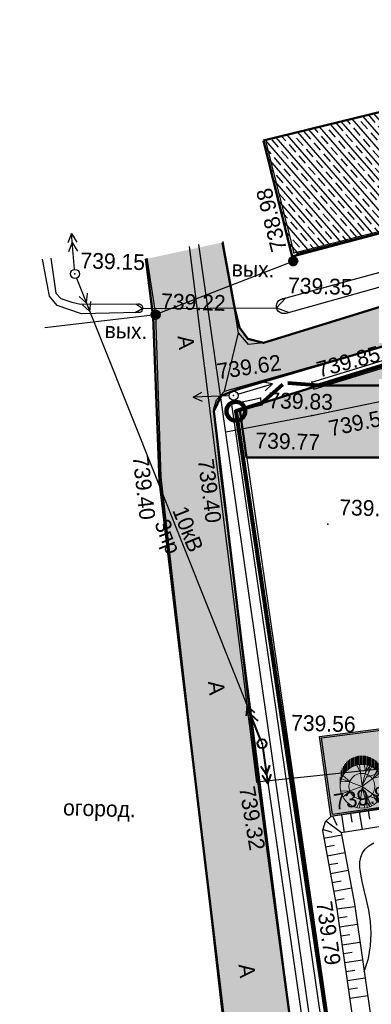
# Model space of a CAD drawing. Header units: millimetres. Extents: x -257011 to 237647566, y 2784933 to 6706507.
# Tile 181 of 256: x 9525086 to 9544583, y 5250686 to 5305307. Entities that reach past the tile are written whole.
import ezdxf

# ---------------------------------------------------------------- set-up
doc = ezdxf.new("R2010")
doc.units = ezdxf.units.MM
doc.header["$LTSCALE"] = 1000
doc.header["$PDMODE"] = 32
doc.header["$PDSIZE"] = 0.3
for name, pattern in [('Д_ТРОТ_ТРУБА', [3, 1.5, -1.5]), ('ДОРОГИ_СТРОЯЩ', [9, 8, -1]), ('Контура низ откосов  Штриховая 0.1-0.5 - - - - - - -', [0.6, 0.1, -0.5]), ('ОТКОС_НИЗ', [1.2, 0.2, -1]), ('РА_КОНТУРЫ', [1.5, 0, -1.5])]:
    doc.linetypes.add(name, pattern=pattern)
for name, color, linetype in [('(004) Точки рельефа', 7, 'Continuous'), ('(007) Здания', 7, 'Continuous'), ('(013) Газопровод', 30, 'ИК_Газопровод -------г--------'), ('(014) Водопровод', 5, 'ИК_Водопровод -------в--------'), ('(022) Возд. Линии', 7, 'Continuous'), ('(025) Дорога', 7, 'Continuous'), ('(027) Гидрография', 7, 'Continuous'), ('(028) Гидротехн.', 7, 'Continuous'), ('(031) Горизонтали', 42, 'Continuous'), ('(035) Откосы', 7, 'Continuous'), ('(037) Контуры', 7, 'Continuous'), ('(040) Ограда', 7, 'Continuous'), ('TREE', 74, 'Continuous')]:
    doc.layers.add(name, color=color, linetype=linetype)
doc.layers.add('.', color=7, linetype='Continuous', lineweight=15)
doc.layers.add('Ф А С А Д', color=250, linetype='Continuous', lineweight=15)
doc.styles.add('ATTR', font='romans.shx', dxfattribs={"width": 0.8, "height": 0.470416})
doc.styles.add('BM-431', font='txt')
doc.styles.add('D-431', font='txt', dxfattribs={"width": 2})
doc.styles.get("Standard").update_dxf_attribs({"font": 'ARIALN.TTF'})
doc.linetypes.add('FENCELINE2', pattern='A,6.35,-2.54,[132,ltypeshp.shx,S=2.54,R=0,X=-2.54,Y=0],-2.54,25.4', length=36.83)
doc.linetypes.add('KANALIS_K', pattern='A,1,["<",Standard,S=1.8,R=0,X=-0.9,Y=-0.9],3,-1,["К",Standard,S=1.8,R=0,X=-0.9,Y=-0.9],-1,10', length=16)
doc.linetypes.add('ИК_Водопровод -------в--------', pattern='A,9,-0.6,["В",Standard,S=1.2,R=0,X=0,Y=-0.6],-1.2', length=10.8)
doc.linetypes.add('ИК_Воздушка ------- --------', pattern='A,9,-0.6,["Z",Standard,S=1.2,R=70,X=0.6,Y=-0.65],-1', length=10.6)
doc.linetypes.add('ИК_Газопровод -------г--------', pattern='A,9,-0.6,["Г",Standard,S=1.2,R=0,X=0,Y=-0.6],-1.2', length=10.8)
doc.linetypes.add('ОГРАДА_БЕТ', pattern='A,4,["|",Standard,S=0.8,R=0,X=0,Y=-0.8],4', length=8)

# ---------------------------------------------------------------- blocks, each defined once
blk = doc.blocks.new('*X145')
at = {"color": 0}
for p, q in [((9.85, 5.47), (10.15, 5.47)), ((9.88, 5.48), (10.11, 5.48)), ((9.94, 5.49), (10.05, 5.49)), ((9.5, 5.08), (10.49, 5.08)), ((9.5, 5.07), (10.49, 5.07)), ((9.5, 5.06), (10.49, 5.06)), ((9.5, 5.05), (10.49, 5.05)), ((9.5, 5.04), (10.49, 5.04)), ((9.5, 5.03), (10.49, 5.03)), ((9.5, 5.02), (10.5, 5.02)), ((9.5, 5.01), (10.5, 5.01)), ((9.5, 5), (10.5, 5)), ((9.5, 4.99), (10.5, 4.99)), ((9.5, 4.98), (10.5, 4.98)), ((9.5, 4.97), (10.5, 4.97)), ((9.5, 4.96), (10.49, 4.96)), ((9.5, 4.95), (10.49, 4.95)), ((9.5, 4.94), (10.49, 4.94)), ((9.5, 4.93), (10.49, 4.93)), ((9.5, 4.92), (10.49, 4.92)), ((9.5, 4.91), (10.49, 4.91)), ((9.5, 4.9), (10.49, 4.9)), ((9.51, 5.12), (10.48, 5.12)), ((9.51, 5.11), (10.48, 5.11)), ((9.51, 5.1), (10.48, 5.1)), ((9.51, 5.09), (10.49, 5.09)), ((9.51, 4.89), (10.49, 4.89)), ((9.51, 4.88), (10.48, 4.88)), ((9.51, 4.87), (10.48, 4.87)), ((9.51, 4.86), (10.48, 4.86)), ((9.52, 5.16), (10.47, 5.16)), ((9.52, 5.15), (10.47, 5.15)), ((9.52, 5.14), (10.47, 5.14)), ((9.52, 5.13), (10.48, 5.13)), ((9.52, 4.85), (10.48, 4.85)), ((9.52, 4.84), (10.47, 4.84)), ((9.52, 4.83), (10.47, 4.83)), ((9.53, 5.18), (10.46, 5.18)), ((9.53, 5.17), (10.46, 5.17)), ((9.53, 4.82), (10.47, 4.82)), ((9.53, 4.81), (10.46, 4.81)), ((9.53, 4.8), (10.46, 4.8)), ((9.54, 5.2), (10.45, 5.2)), ((9.54, 5.19), (10.46, 5.19)), ((9.54, 4.79), (10.45, 4.79)), ((9.54, 4.78), (10.45, 4.78)), ((9.55, 5.22), (10.44, 5.22)), ((9.55, 5.21), (10.45, 5.21)), ((9.55, 4.77), (10.44, 4.77)), ((9.55, 4.76), (10.44, 4.76)), ((9.56, 5.24), (10.43, 5.24)), ((9.56, 5.23), (10.44, 5.23)), ((9.56, 4.75), (10.43, 4.75)), ((9.56, 4.74), (10.43, 4.74)), ((9.57, 5.26), (10.42, 5.26)), ((9.57, 5.25), (10.43, 5.25)), ((9.57, 4.73), (10.42, 4.73)), ((9.58, 5.27), (10.41, 5.27)), ((9.58, 4.72), (10.41, 4.72)), ((9.58, 4.71), (10.41, 4.71)), ((9.59, 5.29), (10.4, 5.29)), ((9.59, 5.28), (10.41, 5.28)), ((9.59, 4.7), (10.4, 4.7)), ((9.6, 5.3), (10.39, 5.3)), ((9.6, 4.69), (10.39, 4.69)), ((9.61, 5.31), (10.38, 5.31)), ((9.61, 4.68), (10.39, 4.68)), ((9.61, 4.67), (10.38, 4.67)), ((9.62, 5.32), (10.37, 5.32)), ((9.62, 4.66), (10.37, 4.66)), ((9.63, 5.33), (10.37, 5.33)), ((9.63, 4.65), (10.36, 4.65)), ((9.64, 5.34), (10.36, 5.34)), ((9.64, 4.64), (10.35, 4.64)), ((9.65, 5.35), (10.35, 5.35)), ((9.65, 4.63), (10.34, 4.63)), ((9.66, 5.36), (10.34, 5.36)), ((9.66, 4.62), (10.33, 4.62)), ((9.67, 5.37), (10.32, 5.37)), ((9.67, 4.61), (10.32, 4.61)), ((9.68, 5.38), (10.31, 5.38)), ((9.69, 5.39), (10.3, 5.39)), ((9.69, 4.6), (10.31, 4.6)), ((9.7, 4.59), (10.29, 4.59)), ((9.71, 5.4), (10.29, 5.4)), ((9.71, 4.58), (10.28, 4.58)), ((9.72, 5.41), (10.27, 5.41)), ((9.73, 4.57), (10.26, 4.57)), ((9.74, 5.42), (10.26, 5.42)), ((9.75, 5.43), (10.24, 5.43)), ((9.75, 4.56), (10.25, 4.56)), ((9.76, 4.55), (10.23, 4.55)), ((9.77, 5.44), (10.22, 5.44)), ((9.78, 4.54), (10.21, 4.54)), ((9.79, 5.45), (10.2, 5.45)), ((9.81, 4.53), (10.18, 4.53)), ((9.82, 5.46), (10.18, 5.46)), ((9.83, 4.52), (10.16, 4.52)), ((9.87, 4.51), (10.12, 4.51)), ((9.91, 4.5), (10.08, 4.5))]:
    blk.add_line(p, q, dxfattribs=at)
blk = doc.blocks.new('I01070')
at = {"color": 0}
blk.add_circle((0.05, 0.03), 0.5, dxfattribs=at)
blk.add_blockref('*X145', (-9.95, -4.96), dxfattribs=at)
blk = doc.blocks.new('strela1')
at = {"layer": '(022) Возд. Линии'}
for p, q in [((-2, 0), (-1.5, 0.25)), ((0, 0), (-2, 0)), ((-2, 0), (-1.5, -0.25)), ((-1.5, 0), (-1, 0.25)), ((-1.5, 0), (-1, -0.25))]:
    blk.add_line(p, q, dxfattribs=at)
blk = doc.blocks.new('strela2')
at = {"layer": '(022) Возд. Линии'}
for p, q in [((0, 0), (2, 0)), ((1.5, 0), (1, 0.25)), ((1.5, 0), (1, -0.25)), ((2, 0), (1.5, 0.25)), ((2, 0), (1.5, -0.25))]:
    blk.add_line(p, q, dxfattribs=at)
blk = doc.blocks.new('*U1753')
at = {"layer": '(022) Возд. Линии'}
for name, p, rotation in [('strela2', (-0.028, 0.248), 96.47992713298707), ('strela1', (0.1, -0.231), 113.3250230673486)]:
    blk.add_blockref(name, p, dxfattribs=dict(at, rotation=rotation))
blk = doc.blocks.new('STOLB')
at = {"layer": '(022) Возд. Линии'}
blk.add_circle((0, 0), 0.25, dxfattribs=at)
blk = doc.blocks.new('S1')
at = {"layer": '(022) Возд. Линии'}
for p, q in [((-2, 0), (-1.5, 0.25)), ((-2, 0), (-1.5, -0.25)), ((0, 0), (-2, 0))]:
    blk.add_line(p, q, dxfattribs=at)
blk = doc.blocks.new('S2')
at = {"layer": '(022) Возд. Линии'}
for p, q in [((0, 0), (2, 0)), ((2, 0), (1.5, 0.25)), ((2, 0), (1.5, -0.25))]:
    blk.add_line(p, q, dxfattribs=at)
blk = doc.blocks.new('*U1754')
at = {"layer": '(022) Возд. Линии'}
for name, p, rotation in [('S2', (0.234, 0.078), 18.36583464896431), ('S1', (-0.251, -0.017), 3.772132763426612)]:
    blk.add_blockref(name, p, dxfattribs=dict(at, rotation=rotation))
blk = doc.blocks.new('kjvklglhl')
at = {"layer": '(004) Точки рельефа'}
for p in [(262.309, 531.963), (250.212, 530.463), (261.752, 529.408), (254.747, 528.326), (263.515, 524.826), (259.197, 523.959), (260.697, 523.867), (259.102, 523.459), (263.562, 522.973), (258.554, 519.926), (255.283, 519.313), (264.63, 516.975), (261.079, 502.552), (265.243, 500.775), (258.591, 496.374), (265.706, 495.765)]:
    blk.add_point(p, dxfattribs=at)
at = {"layer": '(007) Здания'}
for points in [[(260.584, 538.067), (262.309, 531.963), (275.681, 535.741), (273.956, 541.846)], [(263.643, 524.447), (294.035, 534.706)], [(263.643, 524.447), (263.515, 524.826)], [(260.697, 523.867), (259.102, 523.459), (272.919, 444.041), (279.772, 407.727), (310.568, 407.829), (331.929, 406.641), (338.864, 406.255)], [(260.797, 523.48), (260.697, 523.867)]]:
    blk.add_lwpolyline(points, dxfattribs=at)
at = {"layer": '(013) Газопровод', "linetype": 'ИК_Воздушка ------- --------', "ltscale": 0.5, "flags": 128}
for points in [[(262.29, 531.509), (262.515, 531.951), (298.425, 542.098)], [(248.63, 527.436), (254.747, 528.326)]]:
    blk.add_lwpolyline(points, dxfattribs=at)
at = {"layer": '(013) Газопровод', "ltscale": 0.5, "flags": 128}
for points in [[(278.367, 408.415), (257.036, 532.282)], [(254.747, 528.326), (262.29, 531.509)], [(258.816, 521.941), (263.562, 522.973), (292.909, 529.889)]]:
    blk.add_lwpolyline(points, dxfattribs=at)
at = {"layer": '(014) Водопровод', "ltscale": 0.5, "flags": 128}
blk.add_lwpolyline([(325.711, 440.112), (326.312, 440.162), (325.744, 440.975), (323.361, 447.342), (313.499, 509.603), (261.079, 502.552), (256.511, 532.162)], dxfattribs=at)
at = {"layer": '(022) Возд. Линии', "lineweight": 40}
for p, q in [((260.425, 506.775), (260.394, 506.217)), ((260.425, 506.775), (260.853, 506.415)), ((261.217, 504.939), (260.425, 506.775)), ((260.623, 506.316), (260.592, 505.758)), ((260.623, 506.316), (261.051, 505.956)), ((261.359, 504.461), (261.701, 502.49)), ((261.615, 502.983), (261.284, 503.433)), ((261.615, 502.983), (261.776, 503.518)), ((261.701, 502.49), (261.369, 502.94)), ((261.701, 502.49), (261.862, 503.026))]:
    blk.add_line(p, q, dxfattribs=at)
at = {"layer": '(022) Возд. Линии', "color": 1}
blk.add_lwpolyline([(250.311, 530.231), (261.316, 504.709), (269.524, 457.39), (280.83, 410.667), (321.945, 409.43), (327.393, 409.266)], dxfattribs=at)
at = {"layer": '(022) Возд. Линии', "lineweight": 40}
blk.add_circle((261.316, 504.709), 0.25, dxfattribs=at)
blk.add_point((261.316, 504.709), dxfattribs=at)
at = {"layer": '(025) Дорога', "linetype": 'Д_ТРОТ_ТРУБА', "flags": 128}
for points in [[(276.271, 401.474), (276.032, 403.339), (271.153, 441.699), (264.611, 481.335), (258.554, 519.926), (258.12, 523.201), (258.253, 523.704), (258.69, 524.198), (277.345, 530.037), (292.802, 535.347), (297.832, 536.245), (297.413, 538.591), (292.678, 537.746), (274.449, 531.593), (260.769, 526.931), (259.947, 526.822), (259.362, 527.449), (258.374, 532.486)], [(254.176, 531.447), (254.747, 528.326), (255.283, 519.313), (261.281, 477.255), (267.133, 440.193), (271.605, 408.84), (272.687, 401.176)]]:
    blk.add_lwpolyline(points, dxfattribs=at)
at = {"layer": '(025) Дорога', "linetype": 'Контура низ откосов  Штриховая 0.1-0.5 - - - - - - -'}
blk.add_lwpolyline([(258.69, 524.198), (259.362, 527.449)], dxfattribs=at)
at = {"layer": '(027) Гидрография', "color": 3}
for points in [[(298.235, 539.815), (298.194, 539.804), (285.081, 536.345), (281.154, 534.597), (269.42, 530.914), (261.971, 528.6, -1.037307), (261.752, 529.408), (280.854, 535.202), (285.037, 537.208), (298.041, 540.503)], [(248.858, 531.289), (249.19, 529.366), (249.478, 529.077), (250.086, 528.887), (250.566, 528.79), (253.741, 528.901, -1.1678), (253.738, 528.412), (250.644, 528.262), (249.278, 528.679), (248.835, 529.19), (248.385, 531.235)]]:
    blk.add_lwpolyline(points, format="xyb", dxfattribs=at)
at = {"layer": '(028) Гидротехн.', "linetype": 'Д_ТРОТ_ТРУБА', "flags": 128}
blk.add_lwpolyline([(253.633, 528.897), (254.025, 528.656), (253.61, 528.406), (254.023, 528.655), (261.443, 528.891), (261.94, 529.465), (261.443, 528.891), (262.147, 528.655)], dxfattribs=at)
at = {"layer": '(031) Горизонтали', "flags": 128}
blk.add_lwpolyline([(267.333, 492.218), (267.545, 492.95), (267.646, 493.663), (267.656, 494.352), (267.598, 495.01), (267.49, 495.631), (267.356, 496.208), (267.215, 496.737), (267.088, 497.21), (266.994, 497.624), (266.939, 497.983), (266.928, 498.294), (266.963, 498.564), (267.051, 498.801), (267.193, 499.009), (267.395, 499.198), (267.661, 499.373)], dxfattribs=at)
at = {"layer": '(035) Откосы'}
for p, q in [((266.033, 499.907), (265.848, 500.889)), ((266.432, 500.491), (266.339, 500.982)), ((267.016, 500.092), (266.83, 501.074)), ((267.414, 500.676), (267.322, 501.167)), ((265.857, 499.873), (264.975, 500.5)), ((265.612, 500.277), (265.357, 500.797)), ((265.349, 499.878), (264.815, 500.032)), ((265.876, 499.753), (264.898, 499.544)), ((265.491, 499.16), (265.002, 499.055)), ((266.085, 498.776), (265.107, 498.567)), ((265.7, 498.182), (265.211, 498.078)), ((266.294, 497.798), (265.316, 497.589)), ((265.909, 497.205), (265.42, 497.1)), ((266.503, 496.82), (265.525, 496.611)), ((266.118, 496.227), (265.629, 496.122)), ((266.714, 495.803), (265.728, 495.633)), ((266.306, 495.225), (265.814, 495.14)), ((266.884, 494.818), (265.899, 494.648)), ((266.476, 494.24), (265.984, 494.155)), ((267.054, 493.833), (266.069, 493.662)), ((266.647, 493.255), (266.154, 493.17)), ((267.225, 492.848), (266.239, 492.677)), ((266.817, 492.27), (266.324, 492.185)), ((267.395, 491.863), (266.409, 491.692)), ((266.987, 491.285), (266.494, 491.2)), ((267.565, 490.877), (266.58, 490.707))]:
    blk.add_line(p, q, dxfattribs=at)
blk.add_lwpolyline([(319.844, 457.028), (320.125, 457.17), (320.377, 457.458), (320.534, 458.04), (317.903, 475.66), (312.574, 506.915), (312.192, 507.383), (311.596, 507.687), (310.502, 508.023), (284.392, 504.328), (278.337, 503.244), (265.243, 500.775), (264.939, 500.462), (264.803, 499.989), (265.706, 495.765), (268.865, 477.481), (274.213, 445.131)], dxfattribs=at)
at = {"layer": '(035) Откосы', "linetype": 'ОТКОС_НИЗ'}
blk.add_lwpolyline([(319.844, 457.028), (319.619, 457.386), (319.514, 458.099), (316.916, 475.502), (311.633, 506.487), (311.551, 506.587), (311.219, 506.757), (310.421, 507.002), (284.551, 503.341), (278.518, 502.26), (265.85, 499.872), (266.688, 495.955), (269.851, 477.647), (275.2, 445.294), (281.12, 409.861), (281.136, 409.822), (281.351, 409.621), (310.666, 409.479), (317.618, 409.281), (323.511, 408.859), (324.497, 408.587)], dxfattribs=at)
at = {"layer": '(037) Контуры', "linetype": 'РА_КОНТУРЫ', "flags": 128}
blk.add_lwpolyline([(258.067, 462.45), (261.257, 462.45), (261.556, 462.796), (261.556, 463.356), (254.809, 507.098), (253.694, 509.062), (251.962, 510.299), (250.154, 510.72), (247.704, 510.72)], dxfattribs=at)
at = {"layer": '(040) Ограда', "linetype": 'ОГРАДА_БЕТ', "ltscale": 0.5, "flags": 128}
for points in [[(263.515, 524.826), (293.983, 535.111)], [(260.797, 523.48), (259.559, 523.163), (273.312, 444.113), (280.104, 408.128), (310.579, 408.229), (324.695, 407.444)]]:
    blk.add_lwpolyline(points, dxfattribs=at)
at = {"layer": '(013) Газопровод', "color": 0, "linetype": 'Continuous', "xscale": 0.5, "yscale": 0.5, "zscale": 0.5}
for p in [(262.265, 531.494), (254.722, 528.311)]:
    blk.add_blockref('I01070', p, dxfattribs=at)
at = {"layer": '(022) Возд. Линии'}
for name, p in [('*U1753', (250.212, 530.463)), ('STOLB', (250.212, 530.463)), ('*U1754', (259.197, 523.959)), ('STOLB', (259.197, 523.959))]:
    blk.add_blockref(name, p, dxfattribs=at)
at = {"layer": '(004) Точки рельефа', "style": 'D-431'}
for s, rotation, p in [('738.98', 105.7786, (261.927, 532.154)), ('739.85', 16.8516, (263.917, 525.087)), ('739.62', 9.9559, (258.318, 524.836)), ('739.59', 13.2603, (264.634, 521.847)), ('739.40', 278.1155, (253.692, 520.426)), ('739.40', 278.9198, (257.312, 520.341)), ('739.87', 10.6764, (265.467, 501.138)), ('739.32', 281.1648, (260.113, 502.221)), ('739.79', 279.8045, (264.569, 495.99))]:
    blk.add_text(s, height=0.875, rotation=rotation, dxfattribs=at).set_placement(p)
for s, p in [('739.15', (250.499, 530.778)), ('739.35', (262.04, 529.723)), ('739.22', (255.034, 528.641)), ('739.83', (261.133, 523.317)), ('739.77', (260.479, 521.072)), ('739.77', (265.23, 517.495)), ('739.56', (262.896, 505.476))]:
    blk.add_text(s, height=0.875, dxfattribs=at).set_placement(p)
at = {"layer": '(013) Газопровод', "color": 0, "linetype": 'Continuous', "style": 'BM-431'}
for p in [(258.896, 530.568), (251.948, 526.954)]:
    blk.add_text('вых.', height=0.875, dxfattribs=at).set_placement(p)
at = {"layer": '(022) Возд. Линии', "style": 'BM-431'}
for s, p in [('10кВ', (255.964, 517.505)), ('3пр.', (254.992, 516.757))]:
    blk.add_text(s, height=0.875, rotation=293.3336, dxfattribs=at).set_placement(p)
at = {"layer": '(025) Дорога', "linetype": 'ДОРОГИ_СТРОЯЩ', "style": 'BM-431'}
for p in [(255.996, 527.165), (258.224, 508.052), (260.352, 492.411)]:
    blk.add_text('A', height=0.875, rotation=278.0382, dxfattribs=at).set_placement(p)
at = {"layer": '(037) Контуры', "color": 0, "linetype": 'ByBlock', "style": 'BM-431'}
blk.add_text('огород.', height=0.875, dxfattribs=at).set_placement((250.388, 500.419))
blk = doc.blocks.new('dhdyfh')
at = {"layer": 'TREE', "color": 92, "lineweight": 20}
for p, q in [((10253793, 5665998), (10253793, 5666487)), ((10253854, 5666529), (10253854, 5666039)), ((10253914, 5666083), (10253914, 5666567)), ((10253975, 5666109), (10253975, 5666601)), ((10254035, 5666629), (10254035, 5666140)), ((10254096, 5666652), (10254096, 5666163)), ((10254156, 5666184), (10254156, 5666675)), ((10254217, 5666691), (10254217, 5666204)), ((10254277, 5666217), (10254277, 5666705)), ((10254338, 5666714), (10254338, 5666227)), ((10254398, 5666235), (10254398, 5666724)), ((10254459, 5666724), (10254459, 5666238)), ((10254519, 5666243), (10254519, 5666724)), ((10254580, 5666724), (10254580, 5666240)), ((10254640, 5666233), (10254640, 5666724)), ((10254701, 5666717), (10254701, 5666227)), ((10254761, 5666215), (10254761, 5666706)), ((10254822, 5666693), (10254822, 5666199)), ((10254882, 5666186), (10254882, 5666674)), ((10254943, 5666652), (10254943, 5666166)), ((10255003, 5666140), (10255003, 5666629)), ((10255064, 5666601), (10255064, 5666114)), ((10255125, 5666081), (10255125, 5666565)), ((10255185, 5666529), (10255185, 5666042)), ((10255246, 5665998), (10255246, 5666487)), ((10253430, 5665555), (10253430, 5666052)), ((10253491, 5665666), (10253491, 5666158)), ((10253551, 5665761), (10253551, 5666240)), ((10253612, 5665831), (10253612, 5666323)), ((10253672, 5665895), (10253672, 5666384)), ((10253733, 5665949), (10253733, 5666439)), ((10254443, 5665800), (10254236, 5666193)), ((10254532, 5665031), (10254393, 5666223)), ((10254522, 5665028), (10254837, 5666198)), ((10254522, 5665031), (10255054, 5666100)), ((10254739, 5665821), (10254650, 5666236)), ((10254739, 5665828), (10254966, 5666152)), ((10254897, 5665793), (10254946, 5666154)), ((10255306, 5666441), (10255306, 5665949)), ((10255367, 5665893), (10255367, 5666384)), ((10255427, 5666323), (10255427, 5665828)), ((10255488, 5665756), (10255488, 5666256)), ((10255548, 5666158), (10255548, 5665664)), ((10255609, 5665574), (10255609, 5666055)), ((10253309, 5665030), (10253309, 5665514)), ((10253370, 5665419), (10253370, 5665908)), ((10254519, 5665030), (10253387, 5665451)), ((10253851, 5665290), (10253466, 5665636)), ((10254522, 5665028), (10255488, 5665736)), ((10254778, 5665531), (10255478, 5665762)), ((10255123, 5665467), (10255340, 5665898)), ((10255133, 5665459), (10255577, 5665590)), ((10255212, 5665677), (10255390, 5665854)), ((10255669, 5665911), (10255669, 5665409)), ((10255730, 5665030), (10255730, 5665615)), ((10253851, 5665282), (10253348, 5665297))]:
    blk.add_line(p, q, dxfattribs=at)
at = {"layer": 'TREE', "color": 30, "lineweight": 20, "true_color": 0xf8991e}
for p, q in [((10254519, 5665030), (10253387, 5664608)), ((10254532, 5665028), (10254393, 5663836)), ((10254522, 5665031), (10254837, 5663861)), ((10254522, 5665031), (10255488, 5664323)), ((10254522, 5665028), (10255054, 5663959)), ((10253851, 5664777), (10253348, 5664762)), ((10253851, 5664769), (10253466, 5664423)), ((10254778, 5664528), (10255478, 5664297)), ((10255123, 5664592), (10255340, 5664161)), ((10255133, 5664600), (10255577, 5664469)), ((10255212, 5664382), (10255390, 5664205)), ((10254443, 5664259), (10254236, 5663866)), ((10254739, 5664238), (10254650, 5663823)), ((10254739, 5664231), (10254966, 5663908)), ((10254897, 5664266), (10254946, 5663905))]:
    blk.add_line(p, q, dxfattribs=at)
blk.add_circle((10254519, 5665030), 1210, dxfattribs=at)
at = {"layer": 'TREE', "color": 92, "lineweight": 20}
blk.add_circle((10254519, 5665030), 720, dxfattribs=at)
at = {"layer": 'TREE', "color": 30, "lineweight": 20, "true_color": 0xf8991e, "style": 'ATTR', "width": 0.8, "flags": 9}
for p in [(10254522, 5665031), (10254522, 5665028)]:
    blk.add_attdef('ESTCODE', p, '', height=14.1, rotation=90, dxfattribs=at)

msp = doc.modelspace()

# ---------------------------------------------------------------- hatches: boundary and pattern name
at = {"layer": '.', "lineweight": 50, "ltscale": 1000, "transparency": 33554687}
h = msp.add_hatch(color=256, dxfattribs=at)
h.dxf.hatch_style = 1
h.set_gradient(color1=(132, 132, 132), color2=(132, 132, 132), tint=1)
h.paths.add_polyline_path([(9535846.154, 5283589.173), (9536260.127, 5284440.216), (9537137.896, 5284784.825), (9571312.108, 5294914.099), (9575498.674, 5295477.343), (9574854.563, 5297891.225), (9570801.54, 5297294.627), (9558642.576, 5293567.108), (9538601.883, 5287380.735), (9537741.673, 5287598.95), (9537268.846, 5288223.931), (9537014.447, 5289240.844), (9536329.008, 5292951.018), (9532076.776, 5292032.502), (9532487.381, 5288800.485), (9532846.709, 5279720.041), (9547071.536, 5160734.841), (9550857.619, 5161187.472), (9548300.54, 5186031.1), (9546640.516, 5201711.699), (9543748.448, 5223187.887), (9541192.134, 5241601.349), (9538324.863, 5262911.189)])
at = {"linetype": 'KANALIS_K', "ltscale": 1000}
h = msp.add_hatch(dxfattribs=at)
h.set_pattern_fill('JIS_STN_1E', color=252, scale=550, angle=266, style=0)
h.set_pattern_definition([(311, (-678705, -429468.37), (415.09027, 360.832466), []), (311, (-678732.07, -429855.2), (415.09027, 360.832466), [550, -275])])
h.paths.add_polyline_path([(9567267.82, 5303437.623), (9568248.221, 5299363.756), (9576297.919, 5301372.653), (9575315.955, 5305307.404)])
h.paths.add_polyline_path([(9538601.227, 5298602.983), (9540188.62, 5292175.28), (9553726.498, 5295762.716), (9552140.559, 5301910.856)])
at = {"ltscale": 1000}
h = msp.add_hatch(dxfattribs=at)
h.set_pattern_fill('AR-SAND', color=252, scale=15, angle=266, style=0)
h.set_pattern_definition([(303.5, (-678705, -179401.1), (734.005765, -27.267607), [0, -579.12, 0, -647.7, 0, -619.125]), (273.5, (-678705, -179401.1), (1025.58269, -747.64719), [0, -312.42, 0, -521.97, 0, -200.025]), (233.5, (-678672.33, -178933.6), (-80.614732, -1183.74871), [0, -190.5, 0, -685.8, 0, -895.35]), (223.5, (-678672.3, -178933.6), (253.68491, -1165.87085), [0, -95.25, 0, -449.58, 0, -514.35])])
edge = h.paths.add_edge_path()
edge.add_line((9612297.511, 5293391.392), (9572597.511, 5293391.392))
edge.add_line((9572597.511, 5293391.392), (9572597.511, 5286751.807))
edge.add_arc((9570642.847, 5286982.577), 1968.239, 268.6947902, 353.2667331, ccw=False)
edge.add_line((9570598.014, 5285014.85), (9541647.372, 5285014.85))
edge.add_line((9541647.372, 5285014.85), (9537286.345, 5283647.927))
edge.add_line((9537286.345, 5283647.927), (9537668.537, 5281014.85))
edge.add_line((9537668.537, 5281014.85), (9572554.379, 5281014.85))
edge.add_arc((9572406.714, 5278979.165), 2041.034, 0.8726, 85.851123, ccw=False)
edge.add_line((9574447.511, 5279010.248), (9574447.511, 5272996.597))
edge.add_line((9574447.511, 5272996.597), (9560810.771, 5272996.597))
edge.add_line((9560810.771, 5272996.597), (9560538.451, 5275461.887))
edge.add_line((9560538.451, 5275461.887), (9557690.691, 5275147.319))
edge.add_line((9557690.691, 5275147.319), (9558490.657, 5268498.05))
edge.add_line((9558490.657, 5268498.05), (9561273.729, 5268805.473))
edge.add_line((9561273.729, 5268805.473), (9560965.417, 5271596.597))
edge.add_line((9560965.417, 5271596.597), (9578297.511, 5271596.597))
edge.add_line((9578297.511, 5271596.597), (9578297.511, 5274641.39))
edge.add_line((9578297.511, 5274641.39), (9577747.51, 5274641.39))
edge.add_line((9577747.51, 5274641.39), (9577597.51, 5274641.39))
edge.add_line((9577597.51, 5274641.39), (9577597.51, 5274791.39))
edge.add_line((9577597.51, 5274791.39), (9577597.511, 5278841.39))
edge.add_line((9577597.511, 5278841.39), (9577647.511, 5278841.39))
edge.add_line((9577647.511, 5278841.39), (9578060.925, 5277601.147))
edge.add_line((9578060.925, 5277601.147), (9578297.511, 5277555.341))
edge.add_line((9578297.511, 5277555.341), (9578297.511, 5279041.386))
edge.add_line((9578297.511, 5279041.386), (9577697.511, 5279041.386))
edge.add_line((9577697.511, 5279041.386), (9577697.511, 5280000.537))
edge.add_arc((9577648.355, 5279991.389), 50, -180, 10.5422531, ccw=False)
edge.add_arc((9577648.355, 5279991.389), 50, 10.5422531, 180, ccw=False)
edge.add_line((9577697.511, 5280000.537), (9577697.511, 5280841.392))
edge.add_line((9577697.511, 5280841.392), (9578297.511, 5280841.392))
edge.add_line((9578297.511, 5280841.392), (9578297.511, 5289441.392))
edge.add_line((9578297.511, 5289441.392), (9576297.511, 5289441.392))
edge.add_line((9576297.511, 5289441.392), (9576297.511, 5272996.597))
edge.add_line((9576297.511, 5272996.597), (9575947.511, 5272996.597))
edge.add_line((9575947.511, 5272996.597), (9575947.511, 5289791.392))
edge.add_line((9575947.511, 5289791.392), (9608997.511, 5289791.392))
edge.add_line((9608997.511, 5289791.392), (9608997.511, 5288175.791))
edge.add_line((9608997.511, 5288175.791), (9608997.511, 5265591.392))
edge.add_line((9608997.511, 5265591.392), (9576355.074, 5265591.392))
edge.add_line((9576355.074, 5265591.392), (9576355.074, 5261991.392))
edge.add_line((9576355.074, 5261991.392), (9612297.511, 5261991.392))
edge.add_line((9612297.511, 5261991.392), (9612297.511, 5293391.392))
edge = h.paths.add_edge_path(flags=17)
edge.add_line((9598597.51, 5269991.392), (9608647.511, 5269991.392))
edge.add_line((9608647.511, 5269991.392), (9608647.511, 5270491.392))
edge.add_line((9608647.511, 5270491.392), (9608597.511, 5270491.392))
edge.add_line((9608597.511, 5270491.392), (9597397.511, 5270491.392))
edge.add_line((9597397.511, 5270491.392), (9597397.511, 5268491.392))
edge.add_line((9597397.511, 5268491.392), (9596482.486, 5268491.392))
edge.add_arc((9596482.511, 5268441.392), 50, 0, 90.0280029, ccw=False)
edge.add_arc((9596482.511, 5268441.392), 50, -180, 0, ccw=False)
edge.add_arc((9596482.511, 5268441.392), 50, 90.0280029, 180, ccw=False)
edge.add_line((9596482.486, 5268491.392), (9593812.511, 5268491.392))
edge.add_arc((9593812.511, 5268441.392), 50, 0, 89.9999998, ccw=False)
edge.add_arc((9593812.511, 5268441.392), 50, -180, 0, ccw=False)
edge.add_arc((9593812.511, 5268441.392), 50, 89.9999998, 180, ccw=False)
edge.add_line((9593812.511, 5268491.392), (9592897.511, 5268491.392))
edge.add_line((9592897.511, 5268491.392), (9592897.511, 5270491.392))
edge.add_line((9592897.511, 5270491.392), (9578297.511, 5270491.392))
edge.add_line((9578297.511, 5270491.392), (9578297.511, 5271596.597))
edge.add_line((9578297.511, 5271596.597), (9576297.511, 5271596.597))
edge.add_line((9576297.511, 5271596.597), (9576297.511, 5269991.392))
edge.add_line((9576297.511, 5269991.392), (9591897.511, 5269991.392))
edge.add_line((9591897.511, 5269991.392), (9591897.511, 5265941.392))
edge.add_line((9591897.511, 5265941.392), (9598597.51, 5265941.392))
edge.add_line((9598597.51, 5265941.392), (9598597.51, 5269991.392))
at = {"layer": 'Ф А С А Д', "linetype": 'KANALIS_K', "ltscale": 1000}
h = msp.add_hatch(dxfattribs=at)
h.set_pattern_fill('CROSS', color=92, scale=40, angle=95)
h.set_pattern_definition([(95, (-678705.02, -429468.37), (-275.171012, 230.8958947), [127, -381]), (185, (-678647.3, -429399.58), (-230.8958947, -275.171012), [127, -381])])
h.paths.add_polyline_path([(9612297.511, 5283190.358), (9641316.423, 5283710.244), (9641316.423, 5275227.348), (9612297.511, 5275227.348)], flags=17)
h.paths.add_polyline_path([(9612297.511, 5259092.971), (9656155.686, 5259092.971), (9656155.686, 5248186.981), (9612297.511, 5248186.981)], flags=17)
h.paths.add_polyline_path([(9612297.511, 5260940.91), (9616034.625, 5260940.91), (9616034.625, 5264352.321), (9614166.486, 5264352.321), (9614166.486, 5267879.244), (9616034.625, 5267879.244), (9616034.625, 5273379.287), (9612297.511, 5273379.287)], flags=17)
h.paths.add_polyline_path([(9612297.511, 5234305.029), (9616034.625, 5234305.029), (9616034.625, 5239107.961), (9615054.298, 5239107.961), (9615054.298, 5242634.883), (9616034.625, 5242634.883), (9616034.625, 5246354.568), (9612297.511, 5246354.568)], flags=17)
edge = h.paths.add_edge_path()
edge.add_line((9614518.103, 5220407.563), (9650480.992, 5221183.821))
edge.add_line((9650480.992, 5221183.821), (9650480.992, 5232580.897))
edge.add_line((9650480.992, 5232580.897), (9612297.511, 5232580.897))
edge.add_line((9612297.511, 5232580.897), (9612297.511, 5222439.231))
edge.add_arc((9614395.269, 5222502.683), 2098.718, 181.732534, 273.3553239)
h.paths.add_polyline_path([(9666631.437, 5222379.821), (9669249.819, 5222379.821), (9669249.819, 5259730.068), (9666631.437, 5259730.068)])
edge = h.paths.add_edge_path()
edge.add_line((9570642.847, 5285014.339), (9541647.372, 5285014.85))
edge.add_line((9541647.372, 5285014.85), (9572024.487, 5294499.747))
edge.add_line((9572024.487, 5294499.747), (9578722.211, 5294892.608))
edge.add_line((9578722.211, 5294892.608), (9660594.431, 5293285.325))
edge.add_line((9660594.431, 5293285.325), (9676205.922, 5292502.338))
edge.add_line((9676205.922, 5292502.338), (9688549.257, 5291642.484))
edge.add_line((9688549.257, 5291642.484), (9687654.421, 5224805.126))
edge.add_line((9687654.421, 5224805.126), (9686070.166, 5223551.647))
edge.add_line((9686070.166, 5223551.647), (9676094.03, 5223301.74))
edge.add_line((9676094.03, 5223301.74), (9676094.03, 5256565.82))
edge.add_line((9676094.03, 5256565.82), (9678980.741, 5256565.82))
edge.add_line((9678980.741, 5256565.82), (9678980.741, 5276774.216))
edge.add_line((9678980.741, 5276774.216), (9676205.922, 5276774.216))
edge.add_line((9676205.922, 5276774.216), (9676205.922, 5289322.845))
edge.add_line((9676205.922, 5289322.845), (9612297.511, 5289977.113))
edge.add_line((9612297.511, 5289977.113), (9612297.511, 5293391.392))
edge.add_line((9612297.511, 5293391.392), (9572597.511, 5293391.392))
edge.add_line((9572597.511, 5293391.392), (9572597.511, 5286751.807))
edge.add_arc((9570642.847, 5286982.577), 1968.239, 270, 353.2667331, ccw=False)
h.paths.add_polyline_path([(9666247.006, 5273497.826), (9669300.179, 5273497.826), (9669300.179, 5285865.858), (9666247.006, 5285865.858)], flags=17)
h = msp.add_hatch(dxfattribs=at)
h.set_pattern_fill('CROSS', color=92, scale=40, angle=95)
h.set_pattern_definition([(95, (-678705.02, -179401.1), (-275.171012, 230.8958947), [127, -381]), (185, (-678647.3, -179332.3), (-230.8958947, -275.171012), [127, -381])])
h.paths.add_polyline_path([(9608600.77, 5269991.392), (9598597.51, 5269991.392), (9598597.51, 5265991.392), (9608600.77, 5265991.392)])
h.paths.add_polyline_path([(9576047.511, 5269991.392), (9591897.511, 5269991.392), (9591897.511, 5265991.392), (9576047.511, 5265991.392), (9542338.442, 5261109.174), (9541711.679, 5265550.283)])
h.paths.add_polyline_path([(9578297.511, 5289391.392), (9578297.511, 5282041.392), (9576297.511, 5282041.392), (9576297.511, 5289391.392)])

# ---------------------------------------------------------------- linework, layer by layer
at = {"layer": '(022) Возд. Линии', "color": 6, "linetype": 'Continuous', "lineweight": 140}
msp.add_circle((9537071.847, 5283586.196), 521.317, dxfattribs=at)
at = {"color": 5, "linetype": 'FENCELINE2', "lineweight": 80, "ltscale": 0.1}
for p, q in [((9538508.419, 5284034.748), (9539672.321, 5285060.858)), ((9541647.372, 5285014.85), (9539963.38, 5285141.936))]:
    msp.add_line(p, q, dxfattribs=at)
at = {"lineweight": 50, "ltscale": 1000}
for points in [[(9538601.227, 5298602.983), (9540188.62, 5292175.28), (9553726.498, 5295762.716), (9552140.559, 5301910.856), (9538601.227, 5298602.983)], [(9574854.563, 5297891.225), (9570801.54, 5297294.627), (9556631.753, 5292950.66), (9538601.883, 5287380.735), (9537741.673, 5287598.95), (9537268.846, 5288223.931), (9537014.447, 5289240.844), (9536329.008, 5292951.018)], [(9550857.619, 5161187.472), (9548300.54, 5186031.1), (9546640.516, 5201711.699), (9543748.448, 5223187.887), (9541192.134, 5241601.349), (9538324.863, 5262911.189), (9535846.154, 5283589.173), (9536260.127, 5284440.216), (9537137.896, 5284784.825), (9571312.108, 5294914.099), (9575498.674, 5295477.343)], [(9532076.776, 5292032.502), (9532487.381, 5288800.485), (9532846.709, 5279720.041), (9547066.658, 5160775.647)]]:
    msp.add_lwpolyline(points, dxfattribs=at)
at = {"color": 1, "ltscale": 0.1, "const_width": 100}
msp.add_lwpolyline([(9688932.922, 5291724.137), (9660594.431, 5293285.325), (9611409.061, 5294325.459), (9606929.33, 5294420.193), (9578722.211, 5294892.608), (9572024.487, 5294499.747), (9537071.847, 5283586.196), (9554401.911, 5167509.464), (9585549.66, 5166763.603), (9613116.918, 5164523.245), (9614059.435, 5187943.352), (9638985.961, 5187710.861), (9646654.52, 5186114.156), (9647453.306, 5195694.426), (9655656.531, 5195150.687), (9655686.679, 5195605.522), (9663582.779, 5194999.165), (9663529.231, 5194301.843), (9685300.54, 5192745.574), (9687677.917, 5218945.313), (9687934.918, 5224262.353), (9687851.528, 5239527.476), (9688932.922, 5291724.137)], dxfattribs=at)
at = {"color": 5, "linetype": 'FENCELINE2', "lineweight": 80, "ltscale": 0.1}
for points in [[(9606754.282, 5294423.125), (9578722.211, 5294892.608), (9572024.487, 5294499.747), (9541647.372, 5285014.85)], [(9538506.985, 5284041.09), (9537071.847, 5283586.196), (9554401.911, 5167509.464), (9585549.66, 5166763.603), (9613116.918, 5164523.245), (9614059.435, 5187943.352), (9619221.007, 5187895.21)]]:
    msp.add_lwpolyline(points, dxfattribs=at)
at = {"lineweight": 50, "ltscale": 1000}
msp.add_lwpolyline([(9576355.074, 5265991.392), (9576355.074, 5261991.392), (9612297.511, 5261991.392), (9612297.511, 5293391.392), (9572597.511, 5293391.392), (9572597.511, 5286751.807, -0.386730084), (9570598.014, 5285014.85), (9541647.372, 5285014.85), (9537286.345, 5283647.927), (9537668.537, 5281014.85), (9572554.379, 5281014.85, -0.388770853), (9574447.511, 5279010.248), (9574447.511, 5272996.597)], format="xyb", dxfattribs=at)
at = {"lineweight": 30, "ltscale": 1000}
msp.add_lwpolyline([(9576047.511, 5269991.392), (9591897.511, 5269991.392), (9591897.511, 5265991.392), (9576047.511, 5265991.392), (9542338.442, 5261109.174), (9541711.679, 5265550.283)], close=True, dxfattribs=at)
at = {"color": 92, "lineweight": 30, "ltscale": 1000}
msp.add_lwpolyline([(9576053.951, 5269891.392), (9591797.511, 5269891.392), (9591797.511, 5266091.392), (9576040.306, 5266091.392), (9542423.435, 5261222.528), (9541824.835, 5265464.086)], close=True, dxfattribs=at)

# ---------------------------------------------------------------- block references
at = {"lineweight": 5, "xscale": 999.9999999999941, "yscale": 999.9999999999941, "zscale": 999.9999999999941, "rotation": 358.3893224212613}
msp.add_blockref('kjvklglhl', (9263124.728, 4767987.332), dxfattribs=at)
at = {"lineweight": 50}
msp.add_blockref('dhdyfh', (-710456.316, -402253.095), dxfattribs=at)

doc.saveas('drawing.dxf')
